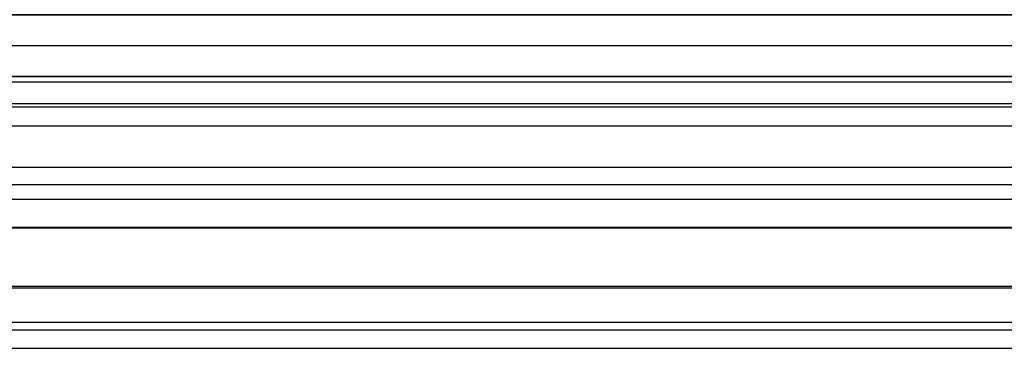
# Model space of a CAD drawing. Header units: millimetres. Extents: x -98 to 98, y -98 to 139.
# Tile 14 of 20: x 50 to 74, y 83 to 91. Entities that reach past the tile are written whole.
import ezdxf

# ---------------------------------------------------------------- set-up
doc = ezdxf.new("R2010")
doc.units = ezdxf.units.MM
doc.header["$MEASUREMENT"] = 0
doc.layers.add('Predefinito', color=5, linetype='Continuous')

# ---------------------------------------------------------------- blocks, each defined once
blk = doc.blocks.new('(#1397) Part4')
at = {"layer": 'Predefinito', "color": 9}
for points in [[(85, 6.182), (-85, 6.182)], [(85, 6), (-85, 6)], [(85, 5.121), (-85, 5.121)], [(-85, 3.692), (85, 3.692)], [(85, 3), (-85, 3)], [(85, 3), (-85, 3)], [(-85, 2.631), (85, 2.631)], [(-85, 1.202), (85, 1.202)], [(85, 0.672), (-85, 0.672)], [(93.5, 0), (-93.5, 0)], [(-93.5, 0), (93.5, 0)], [(85, 0.141), (-85, 0.141)], [(85, 0), (-85, 0)], [(-93.5, -0.75), (93.5, -0.75)], [(-93.5, -1.5), (93.5, -1.5)], [(85, -1.5), (-85, -1.5)]]:
    blk.add_lwpolyline(points, dxfattribs=at)
blk = doc.blocks.new('(#5823) Part6')
at = {"layer": 'Predefinito', "color": 9}
for points in [[(-95, 3), (95, 3)], [(-95, 1.5), (95, 1.5)], [(95, 0), (-95, 0)], [(-95, 0), (95, 0)], [(-95, 0), (95, 0)], [(95, 0), (-95, 0)], [(-95, -1.5), (95, -1.5)], [(-95, -3), (95, -3)]]:
    blk.add_lwpolyline(points, dxfattribs=at)
blk = doc.blocks.new('(#6308) Assem1')
at = {"layer": 'Predefinito', "extrusion": (-4.66693e-15, 0.978959, -0.204059), "rotation": -179.9999999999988}
blk.add_blockref('(#5823) Part6', (0, 56.549, 10.216), dxfattribs=at)
at = {"layer": 'Predefinito', "extrusion": (-6.81451e-17, -0.999982, -0.00602)}
blk.add_blockref('(#1397) Part4', (0, 50.144, 91.602), dxfattribs=at)

msp = doc.modelspace()

# ---------------------------------------------------------------- block references
at = {"layer": 'Predefinito', "extrusion": (0, -1, 0)}
msp.add_blockref('(#6308) Assem1', (0, 733.631, -139.224), dxfattribs=at)

doc.saveas('drawing.dxf')
